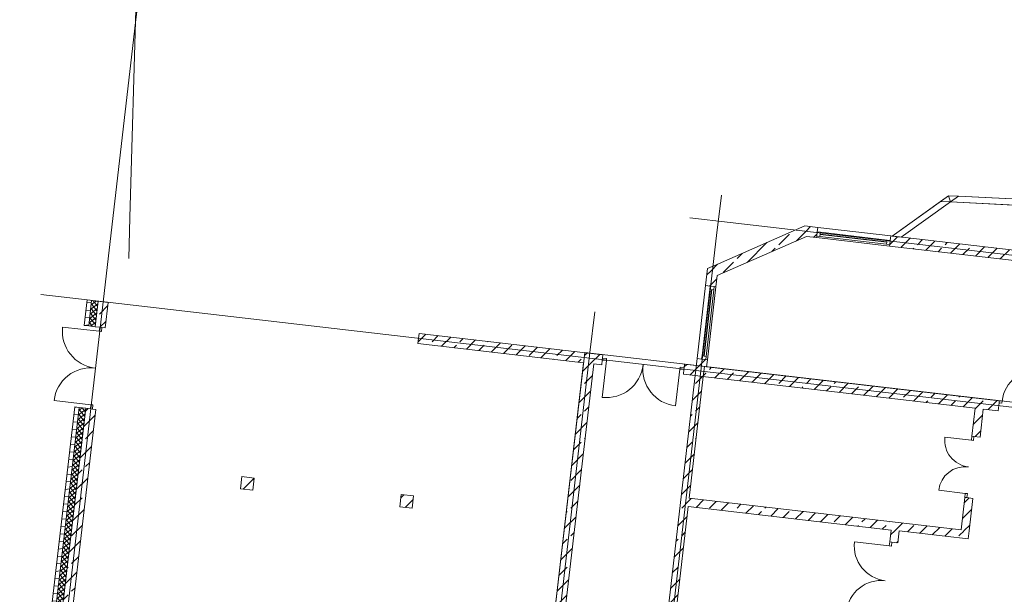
# Model space of a CAD drawing. Extents: x -22247 to 417655, y -187892 to 17509.
# Tile 3 of 62: x -20448 to 3656, y -158748 to -144680. Entities that reach past the tile are written whole.
import ezdxf
from ezdxf.lldxf.tags import DXFTag

# ---------------------------------------------------------------- set-up
doc = ezdxf.new("R2010")
doc.units = 0
doc.header["$LTSCALE"] = 50
doc.layers.get('0').update_dxf_attribs({"lineweight": 25})
for name, color, linetype, lineweight in [('02 Raster Gebäude', 7, 'Continuous', 25), ('20 Außenwände', 7, 'Continuous', 25), ('20 Dach Stb-Decke', 7, 'Continuous', 25), ('20 Innenwände', 7, 'Continuous', 25), ('20 Stützen', 7, 'Continuous', 25)]:
    doc.layers.add(name, color=color, linetype=linetype, lineweight=lineweight)
tags = doc.linetypes.add('Raster', pattern=[0.8, 0.4, -0.2, 0, -0.2]).pattern_tags.tags
tags[10:11] = [DXFTag(74, 4), DXFTag(75, 0), DXFTag(340, '0'), DXFTag(46, 1.0), DXFTag(50, 0.0), DXFTag(44, 0.0), DXFTag(45, 0.0)]
tags[8:9] = [DXFTag(74, 4), DXFTag(75, 0), DXFTag(340, '0'), DXFTag(46, 1.0), DXFTag(50, 0.0), DXFTag(44, 0.0), DXFTag(45, 0.0)]
tags[6:7] = [DXFTag(74, 4), DXFTag(75, 0), DXFTag(340, '0'), DXFTag(46, 1.0), DXFTag(50, 0.0), DXFTag(44, 0.0), DXFTag(45, 0.0)]
tags[4:5] = [DXFTag(74, 4), DXFTag(75, 0), DXFTag(340, '0'), DXFTag(46, 1.0), DXFTag(50, 0.0), DXFTag(44, 0.0), DXFTag(45, 0.0)]
tags = doc.linetypes.add('Wipeout_Contour', pattern=[1, 0, -1]).pattern_tags.tags
tags[6:7] = [DXFTag(74, 4), DXFTag(75, 0), DXFTag(340, '0'), DXFTag(46, 1.0), DXFTag(50, 0.0), DXFTag(44, 0.0), DXFTag(45, 0.0)]
tags[4:5] = [DXFTag(74, 4), DXFTag(75, 0), DXFTag(340, '0'), DXFTag(46, 1.0), DXFTag(50, 0.0), DXFTag(44, 0.0), DXFTag(45, 0.0)]
tags = doc.linetypes.add('Öffnungslinie Tür Fenster', pattern=[0.46, 0.3, -0.16]).pattern_tags.tags
tags[6:7] = [DXFTag(74, 4), DXFTag(75, 0), DXFTag(340, '0'), DXFTag(46, 1.0), DXFTag(50, 0.0), DXFTag(44, 0.0), DXFTag(45, 0.0)]
tags[4:5] = [DXFTag(74, 4), DXFTag(75, 0), DXFTag(340, '0'), DXFTag(46, 1.0), DXFTag(50, 0.0), DXFTag(44, 0.0), DXFTag(45, 0.0)]
pattern_1 = [(5, (0, 0), (-15.68803, 179.31504), [])]
pattern_2 = [(308.38, (0, 0), (62.71282, 49.669933), []), (38.38, (0, 0), (-49.669933, 62.71282), [])]
pattern_3 = [(45, (0, 0), (-339.4113, 339.4113), []), (45, (-169.7, 169.7), (-339.4113, 339.4113), [360, -120])]

# ---------------------------------------------------------------- blocks, each defined once
blk = doc.blocks.new('Verdeckungsfläche_A06WQNWJ1A', base_point=(2292, -149143))
at = {"color": 254, "linetype": 'Wipeout_Contour', "lineweight": 0, "ltscale": 0.016589, "true_color": 0xd6d6d6}
for p, q in [((2533, -149003), (2292, -148991)), ((2292, -148991), (2337, -149143)), ((2337, -149143), (2533, -149003))]:
    blk.add_line(p, q, dxfattribs=at)
blk = doc.blocks.new('Verdeckungsfläche_A06WQNWK1A', base_point=(2096, -149143))
at = {"color": 254, "linetype": 'Wipeout_Contour', "lineweight": 0, "ltscale": 0.016624, "true_color": 0xd6d6d6}
for p, q in [((2292, -148991), (2096, -149131)), ((2096, -149131), (2337, -149143)), ((2337, -149143), (2292, -148991))]:
    blk.add_line(p, q, dxfattribs=at)
blk = doc.blocks.new('Verdeckungsfläche_A06WQNWL1A', base_point=(912, -150004))
at = {"color": 254, "linetype": 'Wipeout_Contour', "lineweight": 0, "ltscale": 0.022214, "true_color": 0xd6d6d6}
for p, q in [((2096, -149131), (912, -149979)), ((1134, -150004), (2337, -149143)), ((2337, -149143), (2096, -149131)), ((912, -149979), (1134, -150004))]:
    blk.add_line(p, q, dxfattribs=at)
blk = doc.blocks.new('Verdeckungsfläche_A06WQNWO1A', base_point=(2337, -149327))
at = {"color": 254, "linetype": 'Wipeout_Contour', "lineweight": 0, "ltscale": 0.022165, "true_color": 0xd6d6d6}
for p, q in [((2533, -149003), (2337, -149143)), ((2337, -149143), (6052, -149327)), ((6307, -149190), (2533, -149003)), ((6052, -149327), (6307, -149190))]:
    blk.add_line(p, q, dxfattribs=at)

msp = doc.modelspace()

# ---------------------------------------------------------------- hatches: boundary and pattern name
at = {"layer": '20 Außenwände', "linetype": 'Continuous', "lineweight": 0, "ltscale": 3.71293e-05}
h = msp.add_hatch(dxfattribs=at)
h.set_pattern_fill('Holz_Vollholz_Längsholz__7F', scale=1000, style=0, pattern_type=2)
h.set_pattern_definition(pattern_1)
h.paths.add_polyline_path([(-18796, -151542), (-18869, -152165), (-18759, -152178), (-18687, -151555)])
h = msp.add_hatch(dxfattribs=at)
h.set_pattern_fill('Dämmung_hart_2_0009', scale=1000, style=0, pattern_type=2)
h.set_pattern_definition(pattern_2)
h.paths.add_polyline_path([(-18687, -151555), (-18759, -152178), (-18600, -152196), (-18528, -151573)])
h = msp.add_hatch(dxfattribs=at)
h.set_pattern_fill('Beton_Stahlbeton_0009', scale=1000, style=0, pattern_type=2)
h.set_pattern_definition(pattern_3)
h.paths.add_polyline_path([(-18600, -152196), (-18352, -152225), (-18280, -151602), (-18528, -151573)])
h = msp.add_hatch(dxfattribs=at)
h.set_pattern_fill('Holz_Vollholz_Längsholz__7F', scale=1000, style=0, pattern_type=2)
h.set_pattern_definition(pattern_1)
h.paths.add_polyline_path([(-19720, -159503), (-19611, -159516), (-18991, -154174), (-19100, -154162)])
h = msp.add_hatch(dxfattribs=at)
h.set_pattern_fill('Dämmung_hart_2_0009', scale=1000, style=0, pattern_type=2)
h.set_pattern_definition(pattern_2)
h.paths.add_polyline_path([(-19611, -159516), (-19452, -159534), (-18832, -154193), (-18991, -154174)])
h = msp.add_hatch(dxfattribs=at)
h.set_pattern_fill('Beton_Stahlbeton_0009', scale=1000, style=0, pattern_type=2)
h.set_pattern_definition(pattern_3)
h.paths.add_polyline_path([(-19452, -159534), (-19204, -159563), (-18584, -154222), (-18832, -154193)])
at = {"layer": '20 Innenwände', "linetype": 'Continuous', "lineweight": 0, "ltscale": 3.71293e-05}
h = msp.add_hatch(dxfattribs=at)
h.set_pattern_fill('Beton_Stahlbeton_0009', scale=1000, style=0, pattern_type=2)
h.set_pattern_definition(pattern_3)
h.paths.add_polyline_path([(-1680, -149929), (-1188, -149986), (-1227, -149730)])
h = msp.add_hatch(dxfattribs=at)
h.set_pattern_fill('Beton_Stahlbeton_0009', scale=1000, style=0, pattern_type=2)
h.set_pattern_definition(pattern_3)
h.paths.add_polyline_path([(-911, -149767), (-1227, -149730), (-1188, -149986), (-923, -149870)])
h = msp.add_hatch(dxfattribs=at)
h.set_pattern_fill('Beton_Stahlbeton_0009', scale=1000, style=0, pattern_type=2)
h.set_pattern_definition(pattern_3)
h.paths.add_polyline_path([(-923, -149870), (-1188, -149986), (-940, -150015)])
h = msp.add_hatch(dxfattribs=at)
h.set_pattern_fill('Beton_Stahlbeton_0009', scale=1000, style=0, pattern_type=2)
h.set_pattern_definition(pattern_3)
h.paths.add_polyline_path([(-3341, -150658), (-3375, -150946), (-1188, -149986), (-1680, -149929)])
h = msp.add_hatch(dxfattribs=at)
h.set_pattern_fill('Beton_Stahlbeton_0009', scale=1000, style=0, pattern_type=2)
h.set_pattern_definition(pattern_3)
h.paths.add_polyline_path([(877, -149974), (848, -150223), (5530, -150766), (5644, -150528)])
h = msp.add_hatch(dxfattribs=at)
h.set_pattern_fill('Beton_Stahlbeton_0009', scale=1000, style=0, pattern_type=2)
h.set_pattern_definition(pattern_3)
h.paths.add_polyline_path([(-3606, -150775), (-3640, -151062), (-3375, -150946)])
h = msp.add_hatch(dxfattribs=at)
h.set_pattern_fill('Beton_Stahlbeton_0009', scale=1000, style=0, pattern_type=2)
h.set_pattern_definition(pattern_3)
h.paths.add_polyline_path([(-3341, -150658), (-3606, -150775), (-3375, -150946)])
h = msp.add_hatch(dxfattribs=at)
h.set_pattern_fill('Beton_Stahlbeton_0009', scale=1000, style=0, pattern_type=2)
h.set_pattern_definition(pattern_3)
h.paths.add_polyline_path([(-3640, -151062), (-3655, -151190), (-3406, -151219), (-3375, -150946)])
h = msp.add_hatch(dxfattribs=at)
h.set_pattern_fill('Beton_Stahlbeton_0009', scale=1000, style=0, pattern_type=2)
h.set_pattern_definition(pattern_3)
h.paths.add_polyline_path([(-10669, -152359), (-10697, -152608), (-6198, -153130), (-6169, -152882)])
h = msp.add_hatch(dxfattribs=at)
h.set_pattern_fill('Beton_Stahlbeton_0009', scale=1000, style=0, pattern_type=2)
h.set_pattern_definition(pattern_3)
h.paths.add_polyline_path([(-3882, -153147), (-3633, -153176), (-3614, -153007), (-3862, -152978)])
h = msp.add_hatch(dxfattribs=at)
h.set_pattern_fill('Beton_Stahlbeton_0009', scale=1000, style=0, pattern_type=2)
h.set_pattern_definition(pattern_3)
h.paths.add_polyline_path([(-7278, -160724), (-6394, -153107), (-6642, -153078), (-7576, -161125)])
h = msp.add_hatch(dxfattribs=at)
h.set_pattern_fill('Beton_Stahlbeton_0009', scale=1000, style=0, pattern_type=2)
h.set_pattern_definition(pattern_3)
h.paths.add_polyline_path([(-4173, -153113), (-4201, -153362), (-3911, -153395), (-3882, -153147)])
h = msp.add_hatch(dxfattribs=at)
h.set_pattern_fill('Beton_Stahlbeton_0009', scale=1000, style=0, pattern_type=2)
h.set_pattern_definition(pattern_3)
h.paths.add_polyline_path([(-3911, -153395), (-3683, -153170), (-3882, -153147)])
h = msp.add_hatch(dxfattribs=at)
h.set_pattern_fill('Beton_Stahlbeton_0009', scale=1000, style=0, pattern_type=2)
h.set_pattern_definition(pattern_3)
h.paths.add_polyline_path([(-3882, -153147), (-3911, -153395), (-3633, -153176)])
h = msp.add_hatch(dxfattribs=at)
h.set_pattern_fill('Beton_Stahlbeton_0009', scale=1000, style=0, pattern_type=2)
h.set_pattern_definition(pattern_3)
h.paths.add_polyline_path([(-3911, -153395), (-3712, -153418), (-3683, -153170)])
h = msp.add_hatch(dxfattribs=at)
h.set_pattern_fill('Beton_Stahlbeton_0009', scale=1000, style=0, pattern_type=2)
h.set_pattern_definition(pattern_3)
h.paths.add_polyline_path([(-3633, -153176), (-3911, -153395), (-3662, -153424)])
h = msp.add_hatch(dxfattribs=at)
h.set_pattern_fill('Beton_Stahlbeton_0009', scale=1000, style=0, pattern_type=2)
h.set_pattern_definition(pattern_3)
h.paths.add_polyline_path([(-3633, -153176), (-3662, -153424), (3505, -154256), (3533, -154008)])
h = msp.add_hatch(dxfattribs=at)
h.set_pattern_fill('Beton_Stahlbeton_0009', scale=1000, style=0, pattern_type=2)
h.set_pattern_definition(pattern_3)
h.paths.add_polyline_path([(-3911, -153395), (-4640, -159683), (-4442, -159706), (-3712, -153418)])
h = msp.add_hatch(dxfattribs=at)
h.set_pattern_fill('Beton_Stahlbeton_0009', scale=1000, style=0, pattern_type=2)
h.set_pattern_definition(pattern_3)
h.paths.add_polyline_path([(2864, -154876), (3063, -154899), (3142, -154214), (2943, -154191)])
h = msp.add_hatch(dxfattribs=at)
h.set_pattern_fill('Beton_Stahlbeton_0009', scale=1000, style=0, pattern_type=2)
h.set_pattern_definition(pattern_3)
h.paths.add_polyline_path([(2598, -157171), (-4058, -156398), (-4081, -156597), (2574, -157369)])
h = msp.add_hatch(dxfattribs=at)
h.set_pattern_fill('Beton_Stahlbeton_0009', scale=1000, style=0, pattern_type=2)
h.set_pattern_definition(pattern_3)
h.paths.add_polyline_path([(2598, -157171), (2796, -157194), (2888, -156399), (2690, -156376)])
h = msp.add_hatch(dxfattribs=at)
h.set_pattern_fill('Beton_Stahlbeton_0009', scale=1000, style=0, pattern_type=2)
h.set_pattern_definition(pattern_3)
h.paths.add_polyline_path([(853, -157465), (1051, -157488), (1085, -157197), (887, -157174)])
h = msp.add_hatch(dxfattribs=at)
h.set_pattern_fill('Beton_Stahlbeton_0009', scale=1000, style=0, pattern_type=2)
h.set_pattern_definition(pattern_3)
h.paths.add_polyline_path([(2574, -157369), (2773, -157393), (2598, -157171)])
h = msp.add_hatch(dxfattribs=at)
h.set_pattern_fill('Beton_Stahlbeton_0009', scale=1000, style=0, pattern_type=2)
h.set_pattern_definition(pattern_3)
h.paths.add_polyline_path([(2598, -157171), (2773, -157393), (2796, -157194)])
at = {"layer": '20 Stützen', "linetype": 'Continuous', "lineweight": 0, "ltscale": 3.71293e-05}
h = msp.add_hatch(dxfattribs=at)
h.set_pattern_fill('Beton_Stahlbeton_0009', scale=1000, style=0, pattern_type=2)
h.set_pattern_definition(pattern_3)
h.paths.add_polyline_path([(-15007, -155867), (-15040, -156165), (-14742, -156199), (-14709, -155901)])
h = msp.add_hatch(dxfattribs=at)
h.set_pattern_fill('Beton_Stahlbeton_0009', scale=1000, style=0, pattern_type=2)
h.set_pattern_definition(pattern_3)
h.paths.add_polyline_path([(-11106, -156307), (-11140, -156605), (-10842, -156639), (-10808, -156341)])

# ---------------------------------------------------------------- linework, layer by layer
at = {"layer": '02 Raster Gebäude', "color": 1, "linetype": 'Raster', "lineweight": 18, "ltscale": 0.000188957, "true_color": 0xf50000}
for p, q in [((-17748, -149526), (-16939, -120927)), ((-17748, -149526), (-16939, -120927)), ((-17610, -144750), (-17495, -143757)), ((-17610, -144750), (-17495, -143757)), ((-20341, -168280), (-17610, -144750)), ((-20341, -168280), (-17610, -144750)), ((-3387, -149966), (-3271, -148972)), ((-3387, -149966), (-3271, -148972)), ((-17748, -149526), (-17776, -150526)), ((-17748, -149526), (-17776, -150526)), ((-3052, -149644), (-4045, -149529)), ((-3052, -149644), (-4045, -149529)), ((5614, -150650), (-3052, -149644)), ((5614, -150650), (-3052, -149644)), ((-4806, -162193), (-3387, -149966)), ((-4806, -162193), (-3387, -149966)), ((-18938, -151525), (-19931, -151410)), ((-18938, -151525), (-19931, -151410)), ((11813, -155094), (-18938, -151525)), ((11813, -155094), (-18938, -151525)), ((-6488, -152830), (-6372, -151836)), ((-6488, -152830), (-6372, -151836)), ((-7416, -160830), (-6488, -152830)), ((-7416, -160830), (-6488, -152830))]:
    msp.add_line(p, q, dxfattribs=at)
at = {"layer": '20 Außenwände', "color": 7, "linetype": 'Continuous', "lineweight": 13, "ltscale": 3.71293e-05}
for p, q in [((-18687, -151555), (-18759, -152178)), ((-18528, -151573), (-18600, -152196)), ((-18498, -152309), (-19397, -152204)), ((-18869, -152165), (-18759, -152178)), ((-18869, -152165), (-18759, -152178)), ((-18759, -152178), (-18600, -152196)), ((-18759, -152178), (-18600, -152196)), ((-18600, -152196), (-18486, -152209)), ((-18600, -152196), (-18486, -152209)), ((-18498, -152309), (-18486, -152209)), ((-18448, -152315), (-18498, -152309)), ((-18486, -152209), (-18437, -152215)), ((-18486, -152209), (-18437, -152215)), ((-18486, -152209), (-18437, -152215)), ((-18486, -152209), (-18437, -152215)), ((-18437, -152215), (-18448, -152315)), ((-18437, -152215), (-18352, -152225)), ((-18437, -152215), (-18352, -152225)), ((-18706, -154107), (-19605, -154002)), ((-18991, -154174), (-19611, -159516)), ((-18832, -154193), (-19452, -159534)), ((-19100, -154162), (-18991, -154174)), ((-19100, -154162), (-18991, -154174)), ((-18991, -154174), (-18832, -154193)), ((-18991, -154174), (-18832, -154193)), ((-18832, -154193), (-18718, -154206)), ((-18832, -154193), (-18718, -154206)), ((-18706, -154107), (-18718, -154206)), ((-18718, -154206), (-18668, -154212)), ((-18718, -154206), (-18668, -154212)), ((-18718, -154206), (-18668, -154212)), ((-18718, -154206), (-18668, -154212)), ((-18657, -154113), (-18706, -154107)), ((-18668, -154212), (-18657, -154113)), ((-18668, -154212), (-18584, -154222)), ((-18668, -154212), (-18584, -154222))]:
    msp.add_line(p, q, dxfattribs=at)
for points in [[(-18796, -151542), (-18869, -152165)], [(-18280, -151602), (-18796, -151542)], [(-18352, -152225), (-18280, -151602)], [(-19100, -154162), (-19720, -159503)], [(-19187, -159417), (-18584, -154222)]]:
    msp.add_lwpolyline(points, dxfattribs=at)
for centre, start, end in [((-18498, -152309), 173.38, 263.38), ((-18706, -154107), 83.38, 173.38)]:
    msp.add_arc(centre, 905, start, end, dxfattribs=at)
at = {"layer": '20 Dach Stb-Decke', "color": 7, "linetype": 'Öffnungslinie Tür Fenster', "lineweight": 13, "ltscale": 3.71293e-05}
msp.add_lwpolyline([(-20448, -168112), (-5866, -178948), (11944, -154984), (-6613, -152830), (-7535, -160770), (-19435, -159388)], close=True, dxfattribs=at)
at = {"layer": '20 Innenwände', "color": 7, "linetype": 'Continuous', "lineweight": 13, "ltscale": 3.71293e-05}
for p, q in [((-924, -149876), (-935, -149976)), ((-924, -149876), (-935, -149976)), ((-924, -149876), (-935, -149976)), ((-911, -149767), (-924, -149876)), ((-911, -149767), (-924, -149876)), ((-844, -149885), (-924, -149876)), ((877, -149974), (-911, -149767)), ((-856, -149985), (-844, -149885)), ((785, -150074), (-844, -149885)), ((-935, -149976), (-940, -150015)), ((-935, -149976), (-940, -150015)), ((848, -150223), (-940, -150015)), ((-935, -149976), (-856, -149985)), ((-856, -149985), (773, -150174)), ((-851, -149940), (778, -150129)), ((780, -150119), (-850, -149930)), ((785, -150074), (773, -150174)), ((864, -150084), (785, -150074)), ((864, -150084), (853, -150183)), ((864, -150084), (853, -150183)), ((864, -150084), (853, -150183)), ((877, -149974), (864, -150084)), ((877, -149974), (864, -150084)), ((773, -150174), (853, -150183)), ((853, -150183), (848, -150223)), ((853, -150183), (848, -150223)), ((-3655, -151190), (-3862, -152978)), ((-3744, -152912), (-3555, -151283)), ((-3699, -152917), (-3510, -151288)), ((-3500, -151289), (-3689, -152918)), ((-3655, -151190), (-3545, -151203)), ((-3655, -151190), (-3545, -151203)), ((-3455, -151294), (-3644, -152923)), ((-3406, -151219), (-3614, -153007)), ((-3555, -151283), (-3545, -151203)), ((-3455, -151294), (-3555, -151283)), ((-3545, -151203), (-3446, -151215)), ((-3545, -151203), (-3446, -151215)), ((-3545, -151203), (-3446, -151215)), ((-3446, -151215), (-3455, -151294)), ((-3446, -151215), (-3406, -151219)), ((-3446, -151215), (-3406, -151219)), ((-6198, -153130), (-6185, -153016)), ((-6198, -153130), (-6185, -153016)), ((-6085, -153027), (-6190, -153926)), ((-6185, -153016), (-6179, -152966)), ((-6185, -153016), (-6179, -152966)), ((-6185, -153016), (-6179, -152966)), ((-6185, -153016), (-6179, -152966)), ((-6085, -153027), (-6185, -153016)), ((-6179, -152966), (-6169, -152882)), ((-6179, -152966), (-6169, -152882)), ((-6179, -152966), (-6080, -152977)), ((-6080, -152977), (-6085, -153027)), ((-3862, -152978), (-3753, -152991)), ((-3862, -152978), (-3753, -152991)), ((-3753, -152991), (-3744, -152912)), ((-3753, -152991), (-3654, -153003)), ((-3753, -152991), (-3654, -153003)), ((-3753, -152991), (-3654, -153003)), ((-3744, -152912), (-3644, -152923)), ((-3644, -152923), (-3654, -153003)), ((-3654, -153003), (-3614, -153007)), ((-3654, -153003), (-3614, -153007)), ((-4288, -153236), (-4392, -154135)), ((-4282, -153186), (-4288, -153236)), ((-4288, -153236), (-4188, -153247)), ((-4182, -153198), (-4282, -153186)), ((-4201, -153362), (-4188, -153247)), ((-4201, -153362), (-4188, -153247)), ((-4188, -153247), (-4182, -153198)), ((-4188, -153247), (-4182, -153198)), ((-4188, -153247), (-4182, -153198)), ((-4188, -153247), (-4182, -153198)), ((-4182, -153198), (-4173, -153113)), ((-4182, -153198), (-4173, -153113)), ((3533, -154008), (3528, -154057)), ((3533, -154008), (3528, -154057)), ((3533, -154008), (3528, -154057)), ((3533, -154008), (3528, -154057)), ((3603, -154016), (3533, -154008)), ((3597, -154065), (3603, -154016)), ((3528, -154057), (3505, -154256)), ((3528, -154057), (3505, -154256)), ((3528, -154057), (3597, -154065)), ((2852, -154976), (2202, -154900)), ((2852, -154976), (2864, -154876)), ((2902, -154981), (2852, -154976)), ((2864, -154876), (2914, -154882)), ((2864, -154876), (2914, -154882)), ((2864, -154876), (2914, -154882)), ((2864, -154876), (2914, -154882)), ((2914, -154882), (2902, -154981)), ((2914, -154882), (3063, -154899)), ((2914, -154882), (3063, -154899)), ((2701, -156277), (2051, -156201)), ((2701, -156277), (2690, -156376)), ((2690, -156376), (2739, -156382)), ((2690, -156376), (2739, -156382)), ((2690, -156376), (2739, -156382)), ((2690, -156376), (2739, -156382)), ((2751, -156283), (2701, -156277)), ((2739, -156382), (2751, -156283)), ((2739, -156382), (2888, -156399)), ((2739, -156382), (2888, -156399)), ((841, -157564), (-11, -157464)), ((841, -157564), (853, -157465)), ((891, -157570), (841, -157564)), ((853, -157465), (902, -157471)), ((853, -157465), (902, -157471)), ((853, -157465), (902, -157471)), ((853, -157465), (902, -157471)), ((902, -157471), (891, -157570)), ((902, -157471), (1051, -157488)), ((902, -157471), (1051, -157488))]:
    msp.add_line(p, q, dxfattribs=at)
for points in [[(2292, -148991), (912, -149979)], [(1134, -150004), (2337, -149143)], [(2292, -148991), (2533, -149003)], [(2337, -149143), (6341, -149341)], [(6307, -149190), (2533, -149003)], [(-1227, -149730), (-3341, -150658)], [(-911, -149767), (-1227, -149730)], [(-3375, -150946), (-1188, -149986)], [(-1188, -149986), (-940, -150015)], [(5644, -150528), (877, -149974)], [(912, -149979), (1134, -150004)], [(848, -150223), (5530, -150766)], [(-3606, -150775), (-3655, -151190)], [(-3606, -150775), (-3341, -150658)], [(-3406, -151219), (-3375, -150946)], [(-10669, -152359), (-10697, -152608)], [(-6169, -152882), (-10669, -152359)], [(-10697, -152608), (-6642, -153078)], [(-3862, -152978), (-3911, -153395)], [(-3633, -153176), (-3614, -153007)], [(-6642, -153078), (-7535, -160770)], [(-7336, -161220), (-6394, -153107)], [(-6394, -153107), (-6198, -153130)], [(-3683, -153170), (-4173, -153113)], [(-3683, -153170), (-3712, -153418)], [(3533, -154008), (-3633, -153176)], [(-3911, -153395), (-4640, -159683)], [(-4201, -153362), (-3911, -153395)], [(-4058, -156398), (-3712, -153418)], [(-3911, -153395), (-3662, -153424)], [(-3662, -153424), (2943, -154191)], [(2943, -154191), (2864, -154876)], [(3063, -154899), (3142, -154214)], [(3142, -154214), (3505, -154256)], [(2598, -157171), (-4058, -156398)], [(2690, -156376), (2598, -157171)], [(2796, -157194), (2888, -156399)], [(-4369, -159080), (-4081, -156597)], [(-4081, -156597), (887, -157174)], [(887, -157174), (853, -157465)], [(1051, -157488), (1085, -157197)], [(1085, -157197), (2773, -157393)], [(2773, -157393), (2796, -157194)]]:
    msp.add_lwpolyline(points, dxfattribs=at)
for centre, radius, start, end in [((-6085, -153027), 905, 263.38, 353.38), ((-4288, -153236), 905, 173.38, 263.38), ((4467, -154116), 870, 83.38, 173.38), ((2852, -154976), 655, 173.3799, 263.3799), ((2701, -156277), 655, 83.3799, 173.3799), ((841, -157564), 858, 173.3228, 263.3228), ((641, -159268), 858, 83.3228, 173.3228)]:
    msp.add_arc(centre, radius, start, end, dxfattribs=at)
at = {"layer": '20 Stützen', "color": 7, "linetype": 'Continuous', "lineweight": 13, "ltscale": 3.71293e-05}
for points in [[(-15007, -155867), (-15040, -156165), (-14742, -156199), (-14709, -155901)], [(-11106, -156307), (-11140, -156605), (-10842, -156639), (-10808, -156341)]]:
    msp.add_lwpolyline(points, close=True, dxfattribs=at)

# ---------------------------------------------------------------- block references
at = {"layer": '20 Innenwände', "color": 254, "linetype": 'Wipeout_Contour', "lineweight": 0, "ltscale": 0.022214, "true_color": 0xd6d6d6}
msp.add_blockref('Verdeckungsfläche_A06WQNWL1A', (912, -150004), dxfattribs=at)
at = {"layer": '20 Innenwände', "color": 254, "linetype": 'Wipeout_Contour', "lineweight": 0, "ltscale": 0.016624, "true_color": 0xd6d6d6}
msp.add_blockref('Verdeckungsfläche_A06WQNWK1A', (2096, -149143), dxfattribs=at)
at = {"layer": '20 Innenwände', "color": 254, "linetype": 'Wipeout_Contour', "lineweight": 0, "ltscale": 0.016589, "true_color": 0xd6d6d6}
msp.add_blockref('Verdeckungsfläche_A06WQNWJ1A', (2292, -149143), dxfattribs=at)
at = {"layer": '20 Innenwände', "color": 254, "linetype": 'Wipeout_Contour', "lineweight": 0, "ltscale": 0.022165, "true_color": 0xd6d6d6}
msp.add_blockref('Verdeckungsfläche_A06WQNWO1A', (2337, -149327), dxfattribs=at)

doc.saveas('drawing.dxf')
